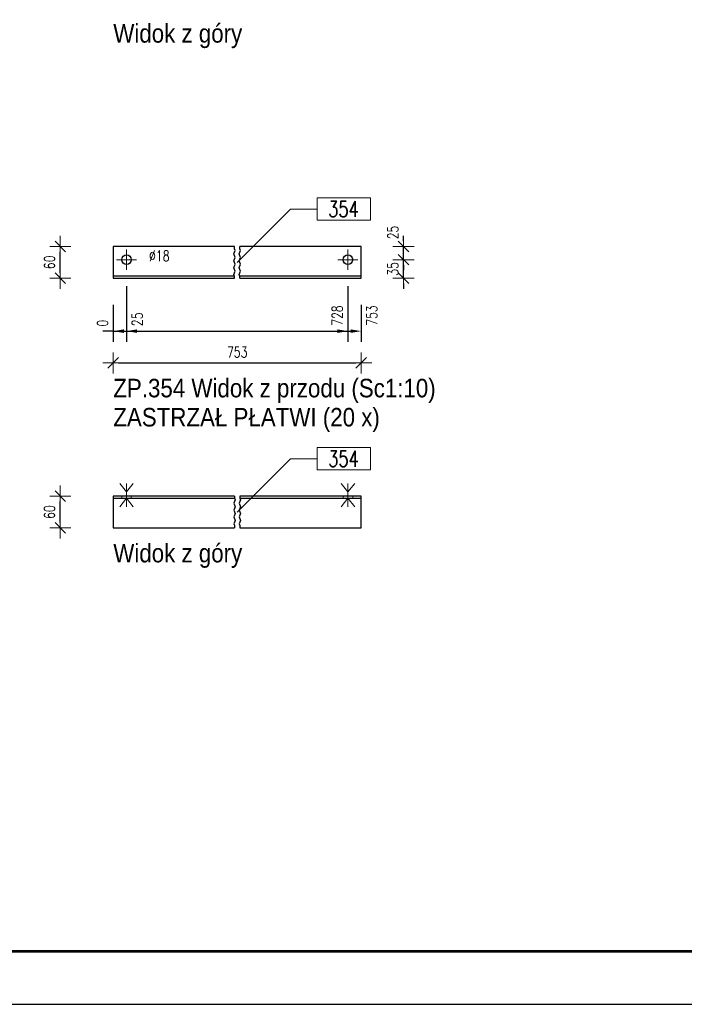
# Model space of a CAD drawing. Header units: millimetres. Extents: x -104 to 328, y 7403 to 7776.
# Tile 2 of 5: x 71 to 197, y 7403 to 7589. Entities that reach past the tile are written whole.
import ezdxf

# ---------------------------------------------------------------- set-up
doc = ezdxf.new("R2010")
doc.units = ezdxf.units.MM
doc.header["$LTSCALE"] = 10
doc.linetypes.add('HIDDEN', pattern=[0.375, 0.25, -0.125])
doc.linetypes.add('MITTE', pattern=[2, 1.25, -0.25, 0.25, -0.25])
doc.layers.get('Defpoints').update_dxf_attribs({"color": 1})
doc.layers.add('_FORMATKA', color=8, linetype='Continuous', plot=False)
for name, color, linetype, lineweight in [('_RAMKA', 7, 'Continuous', 35), ('PS_Bolt', 4, 'Continuous', 13), ('PS_DIM', 4, 'Continuous', 13), ('PS_Hidden', 2, 'HIDDEN', 9), ('PS_Mid', 5, 'MITTE', 15), ('PS_Pos', 1, 'Continuous', 15), ('PS_Shape', 161, 'Continuous', 30), ('PS_SOLID', 7, 'Continuous', 30), ('PS_TEXT', 3, 'Continuous', 18)]:
    doc.layers.add(name, color=color, linetype=linetype, lineweight=lineweight)
doc.styles.add('gil', font='txt', dxfattribs={"width": 0.9})
doc.styles.add('simplex', font='simplex.shx', dxfattribs={"width": 0.75})
doc.dimstyles.new('1_10_GŁ_DS1-LS10', dxfattribs={"dimtxt": 2, "dimasz": 2, "dimexe": 2, "dimexo": 5, "dimgap": 1, "dimtad": 1, "dimjust": 4, "dimdec": 0, "dimlfac": 10, "dimtxsty": 'simplex', "dimblk1": 'NONE', "dimsah": 1, "dimcen": 2, "dimclrd": 256, "dimclre": 256, "dimclrt": 3, "dimadec": 1, "dimazin": 0, "dimtfac": 1, "dimtdec": 0, "dimtmove": 2, "dimatfit": 3, "dimfxl": 1, "dimarcsym": 0})
doc.dimstyles.new('1_10_PRZ', dxfattribs={"dimtxt": 2, "dimasz": 1, "dimexe": 2, "dimexo": 5, "dimgap": 1, "dimtad": 1, "dimdec": 0, "dimlfac": 10, "dimtxsty": 'simplex', "dimblk": 'dimznak', "dimcen": 2, "dimse1": 1, "dimse2": 1, "dimclrt": 3, "dimadec": 1, "dimazin": 0, "dimtfac": 1, "dimtdec": 0, "dimtix": 1, "dimtmove": 2, "dimatfit": 3, "dimldrblk": 'dim-grot', "dimfxl": 1, "dimarcsym": 0})
doc.dimstyles.new('1_10_PRZ_DS1-LS10', dxfattribs={"dimtxt": 2, "dimasz": 1, "dimexe": 2, "dimexo": 5, "dimgap": 1, "dimtad": 1, "dimdec": 0, "dimlfac": 10, "dimtxsty": 'simplex', "dimblk": 'dimznak', "dimcen": 2, "dimse1": 1, "dimse2": 1, "dimclrt": 3, "dimadec": 1, "dimazin": 0, "dimtfac": 1, "dimtdec": 0, "dimtix": 1, "dimtmove": 2, "dimatfit": 3, "dimldrblk": 'dim-grot', "dimfxl": 1, "dimarcsym": 0})

# ---------------------------------------------------------------- blocks, each defined once
blk = doc.blocks.new('dimznak')
at = {"color": 0}
for points in [[(0, 2), (0, -2)], [(-2, 0), (2, 0)]]:
    blk.add_lwpolyline(points, dxfattribs=at)
at = {"color": 2}
blk.add_lwpolyline([(1, 1), (-1, -1)], dxfattribs=at)
blk = doc.blocks.new('*D35')
at = {"layer": 'Defpoints', "color": 0, "transparency": 16777216}
for p in [(88.93, 7540.63), (135.73, 7540.63), (135.73, 7524.63)]:
    blk.add_point(p, dxfattribs=at)
at = {"layer": 'PS_DIM', "color": 0, "lineweight": -2, "transparency": 16777216}
blk.add_line((89.93, 7524.63), (134.73, 7524.63), dxfattribs=at)
at = {"layer": 'PS_DIM', "color": 0, "lineweight": -2, "transparency": 16777216, "rotation": 180}
blk.add_blockref('dimznak', (88.93, 7524.63), dxfattribs=at)
at = {"layer": 'PS_DIM', "color": 0, "lineweight": -2, "transparency": 16777216}
blk.add_blockref('dimznak', (135.73, 7524.63), dxfattribs=at)
at = {"layer": 'PS_DIM', "color": 3, "transparency": 16777216, "insert": (112.33, 7526.67), "char_height": 2, "attachment_point": 5, "style": 'simplex'}
blk.add_mtext('753', dxfattribs=at)
blk = doc.blocks.new('dim-grot')
blk.add_hatch(color=256).paths.add_polyline_path([(0, 0), (-2, 0.5), (-2, -0.5)])
blk.add_lwpolyline([(0, 0), (-2, 0.5), (-2, -0.5), (0, 0)])
blk = doc.blocks.new('*D36')
at = {"layer": 'Defpoints', "color": 0, "transparency": 16777216}
for p in [(78.93, 7546.63), (88.93, 7546.63), (88.93, 7540.63)]:
    blk.add_point(p, dxfattribs=at)
at = {"layer": 'PS_DIM', "color": 0, "lineweight": -2, "transparency": 16777216}
blk.add_line((78.93, 7541.63), (78.93, 7545.63), dxfattribs=at)
for p, rotation in [((78.93, 7546.63), 90), ((78.93, 7540.63), 270)]:
    blk.add_blockref('dimznak', p, dxfattribs=dict(at, rotation=rotation))
at = {"layer": 'PS_DIM', "color": 3, "transparency": 16777216, "insert": (76.89, 7543.63), "char_height": 2, "attachment_point": 5, "rotation": 90, "style": 'simplex'}
blk.add_mtext('60', dxfattribs=at)
blk = doc.blocks.new('*D37')
at = {"layer": 'Defpoints', "color": 0, "transparency": 16777216}
for p in [(78.93, 7499.46), (88.93, 7499.46), (88.93, 7493.46)]:
    blk.add_point(p, dxfattribs=at)
at = {"layer": 'PS_DIM', "color": 0, "lineweight": -2, "transparency": 16777216}
blk.add_line((78.93, 7494.46), (78.93, 7498.46), dxfattribs=at)
for p, rotation in [((78.93, 7499.46), 90), ((78.93, 7493.46), 270)]:
    blk.add_blockref('dimznak', p, dxfattribs=dict(at, rotation=rotation))
at = {"layer": 'PS_DIM', "color": 3, "transparency": 16777216, "insert": (76.89, 7496.46), "char_height": 2, "attachment_point": 5, "rotation": 90, "style": 'simplex'}
blk.add_mtext('60', dxfattribs=at)
blk = doc.blocks.new('*D52')
at = {"layer": 'Defpoints', "color": 0, "transparency": 16777216}
for p in [(133.23, 7544.13), (143.73, 7544.13), (135.73, 7540.63)]:
    blk.add_point(p, dxfattribs=at)
at = {"layer": 'PS_DIM', "color": 0, "lineweight": -2, "transparency": 16777216}
for p, q in [((143.73, 7545.13), (143.73, 7546.13)), ((143.73, 7540.63), (143.73, 7544.13)), ((143.73, 7539.63), (143.73, 7538.63))]:
    blk.add_line(p, q, dxfattribs=at)
for p, rotation in [((143.73, 7544.13), 270), ((143.73, 7540.63), 90)]:
    blk.add_blockref('dimznak', p, dxfattribs=dict(at, rotation=rotation))
at = {"layer": 'PS_DIM', "color": 3, "transparency": 16777216, "insert": (141.73, 7542.38), "char_height": 2, "attachment_point": 5, "rotation": 90, "style": 'simplex'}
blk.add_mtext('35', dxfattribs=at)
blk = doc.blocks.new('*D53')
at = {"layer": 'Defpoints', "color": 0, "transparency": 16777216}
for p in [(135.73, 7546.63), (143.73, 7546.63), (133.23, 7544.13)]:
    blk.add_point(p, dxfattribs=at)
at = {"layer": 'PS_DIM', "color": 0, "lineweight": -2, "transparency": 16777216}
for p, q in [((143.73, 7547.63), (143.73, 7548.63)), ((143.73, 7544.13), (143.73, 7546.63)), ((143.73, 7543.13), (143.73, 7542.13))]:
    blk.add_line(p, q, dxfattribs=at)
for p, rotation in [((143.73, 7546.63), 270), ((143.73, 7544.13), 90)]:
    blk.add_blockref('dimznak', p, dxfattribs=dict(at, rotation=rotation))
at = {"layer": 'PS_DIM', "color": 3, "transparency": 16777216, "insert": (141.73, 7549.27), "char_height": 2, "attachment_point": 5, "rotation": 90, "style": 'simplex'}
blk.add_mtext('25', dxfattribs=at)
blk = doc.blocks.new('*D58')
at = {"layer": 'Defpoints', "color": 0, "transparency": 16777216}
for p in [(88.93, 7540.63), (88.93, 7540.63), (88.93, 7530.63)]:
    blk.add_point(p, dxfattribs=at)
at = {"layer": 'PS_DIM', "lineweight": -2, "transparency": 16777216}
for p, q in [((88.93, 7535.63), (88.93, 7528.63)), ((88.93, 7535.63), (88.93, 7528.63)), ((88.93, 7530.63), (86.93, 7530.63)), ((88.93, 7530.63), (88.93, 7530.63)), ((90.93, 7530.63), (92.93, 7530.63))]:
    blk.add_line(p, q, dxfattribs=at)
at = {"layer": 'PS_DIM', "transparency": 16777216}
blk.add_solid([(90.93, 7530.97), (90.93, 7530.3), (88.93, 7530.63)], dxfattribs=at)
at = {"layer": 'PS_DIM', "color": 3, "transparency": 16777216, "insert": (86.91, 7532.15), "char_height": 2, "attachment_point": 5, "rotation": 90, "style": 'simplex'}
blk.add_mtext('0', dxfattribs=at)
blk = doc.blocks.new('_None')
blk = doc.blocks.new('*D59')
at = {"layer": 'Defpoints', "color": 0, "transparency": 16777216}
for p in [(91.43, 7544.13), (88.93, 7540.63), (91.43, 7530.63)]:
    blk.add_point(p, dxfattribs=at)
at = {"layer": 'PS_DIM', "lineweight": -2, "transparency": 16777216}
for p, q in [((91.43, 7539.13), (91.43, 7528.63)), ((88.93, 7535.63), (88.93, 7528.63)), ((88.93, 7530.63), (86.93, 7530.63)), ((88.93, 7530.63), (91.43, 7530.63)), ((93.43, 7530.63), (95.43, 7530.63))]:
    blk.add_line(p, q, dxfattribs=at)
at = {"layer": 'PS_DIM', "transparency": 16777216}
blk.add_solid([(93.43, 7530.97), (93.43, 7530.3), (91.43, 7530.63)], dxfattribs=at)
at = {"layer": 'PS_DIM', "color": 3, "transparency": 16777216, "insert": (93.45, 7532.87), "char_height": 2, "attachment_point": 5, "rotation": 90, "style": 'simplex'}
blk.add_mtext('25', dxfattribs=at)
blk = doc.blocks.new('*D60')
at = {"layer": 'Defpoints', "color": 0, "transparency": 16777216}
for p in [(133.23, 7544.13), (88.93, 7540.63), (133.23, 7530.63)]:
    blk.add_point(p, dxfattribs=at)
at = {"layer": 'PS_DIM', "lineweight": -2, "transparency": 16777216}
for p, q in [((133.23, 7539.13), (133.23, 7528.63)), ((88.93, 7535.63), (88.93, 7528.63)), ((88.93, 7530.63), (131.23, 7530.63))]:
    blk.add_line(p, q, dxfattribs=at)
at = {"layer": 'PS_DIM', "transparency": 16777216}
blk.add_solid([(131.23, 7530.97), (131.23, 7530.3), (133.23, 7530.63)], dxfattribs=at)
at = {"layer": 'PS_DIM', "color": 3, "transparency": 16777216, "insert": (131.21, 7533.58), "char_height": 2, "attachment_point": 5, "rotation": 90, "style": 'simplex'}
blk.add_mtext('728', dxfattribs=at)
blk = doc.blocks.new('*D61')
at = {"layer": 'Defpoints', "color": 0, "transparency": 16777216}
for p in [(88.93, 7540.63), (135.73, 7540.63), (135.73, 7530.63)]:
    blk.add_point(p, dxfattribs=at)
at = {"layer": 'PS_DIM', "lineweight": -2, "transparency": 16777216}
for p, q in [((88.93, 7535.63), (88.93, 7528.63)), ((135.73, 7535.63), (135.73, 7528.63)), ((88.93, 7530.63), (133.73, 7530.63))]:
    blk.add_line(p, q, dxfattribs=at)
at = {"layer": 'PS_DIM', "transparency": 16777216}
blk.add_solid([(133.73, 7530.97), (133.73, 7530.3), (135.73, 7530.63)], dxfattribs=at)
at = {"layer": 'PS_DIM', "color": 3, "transparency": 16777216, "insert": (137.75, 7533.58), "char_height": 2, "attachment_point": 5, "rotation": 90, "style": 'simplex'}
blk.add_mtext('753', dxfattribs=at)
blk = doc.blocks.new('*U14')
at = {"layer": '_FORMATKA', "lineweight": -3}
blk.add_lwpolyline([(-420, 0), (0, 0), (0, 297), (-420, 297)], close=True, dxfattribs=at)
at = {"layer": '_RAMKA', "lineweight": -3, "const_width": 0.5}
blk.add_lwpolyline([(-390, 10), (-10, 10), (-10, 287), (-390, 287)], close=True, dxfattribs=at)
blk = doc.blocks.new('*X87')
at = {"color": 3, "style": 'gil', "width": 0.9}
blk.add_text('Widok z góry', height=3.5, dxfattribs=at).set_placement((88.93, 7585.13))
blk = doc.blocks.new('*X88')
at = {"color": 1}
for p, q in [((111.7, 7545.21), (111.97, 7545.86)), ((111.83, 7546.19), (111.83, 7546.63)), ((111.97, 7545.86), (111.83, 7546.19)), ((112.7, 7545.21), (112.97, 7545.86)), ((112.83, 7546.19), (112.83, 7546.63)), ((112.97, 7545.86), (112.83, 7546.19)), ((111.97, 7544.56), (111.7, 7545.21)), ((111.7, 7543.91), (111.97, 7544.56)), ((111.97, 7543.26), (111.7, 7543.91)), ((112.97, 7544.56), (112.7, 7545.21)), ((112.7, 7543.91), (112.97, 7544.56)), ((112.97, 7543.26), (112.7, 7543.91)), ((111.7, 7542.61), (111.97, 7543.26)), ((111.97, 7541.96), (111.7, 7542.61)), ((111.7, 7541.31), (111.97, 7541.96)), ((112.7, 7542.61), (112.97, 7543.26)), ((112.97, 7541.96), (112.7, 7542.61)), ((112.7, 7541.31), (112.97, 7541.96)), ((111.83, 7540.98), (111.7, 7541.31)), ((111.83, 7540.63), (111.83, 7540.98)), ((112.83, 7540.98), (112.7, 7541.31)), ((112.83, 7540.63), (112.83, 7540.98))]:
    blk.add_line(p, q, dxfattribs=at)
at = {"layer": 'PS_Mid', "color": 5, "linetype": 'MITTE'}
for p, q in [((91.43, 7546.03), (91.43, 7542.23)), ((133.23, 7546.03), (133.23, 7542.23)), ((93.33, 7544.13), (89.53, 7544.13)), ((135.13, 7544.13), (131.33, 7544.13))]:
    blk.add_line(p, q, dxfattribs=at)
at = {"layer": 'PS_SOLID', "color": 7, "linetype": 'Continuous'}
for p, q in [((91.43, 7546.63), (88.93, 7546.63)), ((88.93, 7546.63), (88.93, 7541.03)), ((111.83, 7546.63), (91.43, 7546.63)), ((133.23, 7546.63), (112.83, 7546.63)), ((135.73, 7546.63), (133.23, 7546.63)), ((135.73, 7541.03), (135.73, 7546.63)), ((111.83, 7541.03), (88.93, 7541.03)), ((88.93, 7541.03), (88.93, 7540.63)), ((88.93, 7540.63), (111.83, 7540.63)), ((135.73, 7541.03), (112.83, 7541.03)), ((112.83, 7540.63), (135.73, 7540.63)), ((135.73, 7540.63), (135.73, 7541.03))]:
    blk.add_line(p, q, dxfattribs=at)
at = {"layer": 'PS_SOLID', "color": 7}
for centre in [(91.43, 7544.13), (133.23, 7544.13)]:
    blk.add_circle(centre, 0.9, dxfattribs=at)
blk = doc.blocks.new('*X89')
at = {"color": 3, "linetype": 'Continuous'}
blk.add_line((133.23, 7544.13), (133.23, 7544.13), dxfattribs=at)
blk.add_line((133.23, 7544.13), (133.23, 7544.13), dxfattribs=at)
blk.add_line((133.23, 7544.13), (133.23, 7544.13), dxfattribs=at)
blk.add_line((133.23, 7544.13), (133.23, 7544.13), dxfattribs=at)
blk.add_line((133.23, 7544.13), (133.23, 7544.13), dxfattribs=at)
blk = doc.blocks.new('*X90')
at = {"color": 3, "linetype": 'Continuous'}
blk.add_line((91.43, 7544.13), (91.43, 7544.13), dxfattribs=at)
blk.add_line((91.43, 7544.13), (91.43, 7544.13), dxfattribs=at)
blk.add_line((91.43, 7544.13), (91.43, 7544.13), dxfattribs=at)
blk.add_line((91.43, 7544.13), (91.43, 7544.13), dxfattribs=at)
blk.add_line((91.43, 7544.13), (91.43, 7544.13), dxfattribs=at)
blk = doc.blocks.new('*X91')
at = {"color": 1}
for p, q in [((137.5, 7555.8), (127.4, 7555.8)), ((127.4, 7555.8), (127.4, 7551.6)), ((137.5, 7551.6), (137.5, 7555.8)), ((112.33, 7543.63), (122.4, 7553.7)), ((122.4, 7553.7), (127.4, 7553.7)), ((127.4, 7551.6), (137.5, 7551.6))]:
    blk.add_line(p, q, dxfattribs=at)
at = {"color": 2, "style": 'simplex', "width": 0.75}
blk.add_text('354', height=3, dxfattribs=at).set_placement((129.5, 7552.2))
blk = doc.blocks.new('*X92')
at = {"color": 3, "style": 'gil', "width": 0.9}
for s, p in [('ZP.354 Widok z przodu (Sc1:10)', (88.93, 7518.13)), ('ZASTRZAŁ PŁATWI (20 x)', (88.93, 7512.63))]:
    blk.add_text(s, height=3.5, dxfattribs=at).set_placement(p)
blk = doc.blocks.new('*X93')
at = {"color": 1}
for p, q in [((111.97, 7498.78), (111.7, 7498.13)), ((111.83, 7499.46), (111.83, 7499.11)), ((111.83, 7499.11), (111.97, 7498.78)), ((112.97, 7498.78), (112.7, 7498.13)), ((112.83, 7499.46), (112.83, 7499.11)), ((112.83, 7499.11), (112.97, 7498.78)), ((111.7, 7498.13), (111.97, 7497.48)), ((111.97, 7497.48), (111.7, 7496.83)), ((112.7, 7498.13), (112.97, 7497.48)), ((112.97, 7497.48), (112.7, 7496.83)), ((111.7, 7496.83), (111.97, 7496.18)), ((111.97, 7496.18), (111.7, 7495.53)), ((111.7, 7495.53), (111.97, 7494.88)), ((112.7, 7496.83), (112.97, 7496.18)), ((112.97, 7496.18), (112.7, 7495.53)), ((112.7, 7495.53), (112.97, 7494.88)), ((111.97, 7494.88), (111.7, 7494.23)), ((111.7, 7494.23), (111.83, 7493.91)), ((111.83, 7493.91), (111.83, 7493.46)), ((112.97, 7494.88), (112.7, 7494.23)), ((112.7, 7494.23), (112.83, 7493.91)), ((112.83, 7493.91), (112.83, 7493.46))]:
    blk.add_line(p, q, dxfattribs=at)
at = {"layer": 'PS_Hidden', "color": 2, "linetype": 'HIDDEN'}
for p, q in [((90.53, 7499.46), (90.53, 7499.06)), ((92.33, 7499.06), (92.33, 7499.46)), ((132.33, 7499.46), (132.33, 7499.06)), ((134.13, 7499.06), (134.13, 7499.46))]:
    blk.add_line(p, q, dxfattribs=at)
at = {"layer": 'PS_Mid', "color": 5, "linetype": 'MITTE'}
for p, q in [((91.43, 7500.46), (91.43, 7498.06)), ((133.23, 7500.46), (133.23, 7498.06))]:
    blk.add_line(p, q, dxfattribs=at)
at = {"layer": 'PS_SOLID', "color": 7, "linetype": 'Continuous'}
for p, q in [((111.83, 7499.46), (88.93, 7499.46)), ((88.93, 7499.46), (88.93, 7499.06)), ((88.93, 7499.06), (91.43, 7499.06)), ((88.93, 7499.06), (88.93, 7493.46)), ((91.43, 7499.06), (111.83, 7499.06)), ((135.73, 7499.46), (112.83, 7499.46)), ((112.83, 7499.06), (133.23, 7499.06)), ((133.23, 7499.06), (135.73, 7499.06)), ((135.73, 7499.06), (135.73, 7499.46)), ((135.73, 7493.46), (135.73, 7499.06)), ((88.93, 7493.46), (111.83, 7493.46)), ((112.83, 7493.46), (135.73, 7493.46))]:
    blk.add_line(p, q, dxfattribs=at)
blk = doc.blocks.new('*X94')
at = {"color": 3, "linetype": 'Continuous'}
for p, q in [((133.23, 7500.26), (131.95, 7501.86)), ((134.51, 7501.86), (133.23, 7500.26)), ((133.23, 7497.46), (133.23, 7501.86)), ((133.23, 7499.06), (131.95, 7497.46)), ((134.51, 7497.46), (133.23, 7499.06))]:
    blk.add_line(p, q, dxfattribs=at)
blk = doc.blocks.new('*X95')
at = {"color": 3, "linetype": 'Continuous'}
for p, q in [((91.43, 7500.26), (90.15, 7501.86)), ((92.71, 7501.86), (91.43, 7500.26)), ((91.43, 7497.46), (91.43, 7501.86)), ((91.43, 7499.06), (90.15, 7497.46)), ((92.71, 7497.46), (91.43, 7499.06))]:
    blk.add_line(p, q, dxfattribs=at)
blk = doc.blocks.new('*X96')
at = {"color": 1}
for p, q in [((137.5, 7508.63), (127.4, 7508.63)), ((127.4, 7508.63), (127.4, 7504.43)), ((137.5, 7504.43), (137.5, 7508.63)), ((112.33, 7496.46), (122.4, 7506.53)), ((122.4, 7506.53), (127.4, 7506.53)), ((127.4, 7504.43), (137.5, 7504.43))]:
    blk.add_line(p, q, dxfattribs=at)
at = {"color": 2, "style": 'simplex', "width": 0.75}
blk.add_text('354', height=3, dxfattribs=at).set_placement((129.5, 7505.03))
blk = doc.blocks.new('*X97')
at = {"color": 3, "style": 'gil', "width": 0.9}
blk.add_text('Widok z góry', height=3.5, dxfattribs=at).set_placement((88.93, 7486.96))

msp = doc.modelspace()

# ---------------------------------------------------------------- block references
at = {"layer": 'PS_Bolt', "color": 3}
for name in ['*X90', '*X89', '*X95', '*X94']:
    msp.add_blockref(name, (0, 0), dxfattribs=at)
at = {"layer": 'PS_DIM'}
msp.add_blockref('*U14', (321.5, 7403.48), dxfattribs=at)
at = {"layer": 'PS_Pos'}
for name in ['*X91', '*X96']:
    msp.add_blockref(name, (0, 0), dxfattribs=at)
at = {"layer": 'PS_Shape', "color": 204}
for name in ['*X88', '*X93']:
    msp.add_blockref(name, (0, 0), dxfattribs=at)
at = {"layer": 'PS_TEXT'}
for name in ['*X87', '*X92', '*X97']:
    msp.add_blockref(name, (0, 0), dxfattribs=at)

# ---------------------------------------------------------------- texts
at = {"layer": 'PS_DIM', "insert": (95.68, 7543.86), "char_height": 2, "attachment_point": 7, "style": 'simplex'}
msp.add_mtext('\\A1;%%c18', dxfattribs=at)

# ---------------------------------------------------------------- dimensions: what is measured, and where the dimension line sits
at = {"layer": 'PS_DIM'}
for base, p1, p2, dimstyle, picture, middle in [((143.73, 7546.63), (133.23, 7544.13), (135.73, 7546.63), '1_10_PRZ', '*D53', (141.73, 7549.27)), ((78.93, 7546.63), (88.93, 7540.63), (88.93, 7546.63), '1_10_PRZ_DS1-LS10', '*D36', (76.89, 7543.63)), ((78.93, 7499.46), (88.93, 7493.46), (88.93, 7499.46), '1_10_PRZ_DS1-LS10', '*D37', (76.89, 7496.46))]:
    dim = msp.add_linear_dim(base=base, p1=p1, p2=p2, angle=90, dimstyle=dimstyle, dxfattribs=at)
    dim.commit()
    dim.dimension.update_dxf_attribs({"geometry": picture, "text_midpoint": middle, "dimtype": 128})
dim = msp.add_linear_dim(base=(143.73, 7544.13), p1=(135.73, 7540.63), p2=(133.23, 7544.13), angle=90, dimstyle='1_10_PRZ', dxfattribs=at)
dim.commit()
dim.dimension.update_dxf_attribs({"geometry": '*D52', "text_midpoint": (141.73, 7542.38)})
for base, p1, p2, picture, middle in [((91.43, 7530.63), (88.93, 7540.63), (91.43, 7544.13), '*D59', (93.45, 7532.87)), ((88.9339, 7530.6317), (88.9338, 7540.6317), (88.9339, 7540.6317), '*D58', (86.9139, 7532.1517))]:
    dim = msp.add_linear_dim(base=base, p1=p1, p2=p2, dimstyle='1_10_GŁ_DS1-LS10', dxfattribs=at)
    dim.commit()
    dim.dimension.update_dxf_attribs({"geometry": picture, "text_midpoint": middle, "dimtype": 128, "text_rotation": 90})
for base, p2, text, picture, middle in [((133.23, 7530.63), (133.23, 7544.13), '728', '*D60', (131.21, 7533.58)), ((135.73, 7530.63), (135.73, 7540.63), '753', '*D61', (137.75, 7533.58))]:
    dim = msp.add_linear_dim(base=base, p1=(88.93, 7540.63), p2=p2, text=text, dimstyle='1_10_GŁ_DS1-LS10', dxfattribs=at)
    dim.commit()
    dim.dimension.update_dxf_attribs({"geometry": picture, "text_midpoint": middle, "dimtype": 128, "text_rotation": 90})
dim = msp.add_linear_dim(base=(135.73, 7524.63), p1=(88.93, 7540.63), p2=(135.73, 7540.63), text='753', dimstyle='1_10_PRZ_DS1-LS10', dxfattribs=at)
dim.commit()
dim.dimension.update_dxf_attribs({"geometry": '*D35', "text_midpoint": (112.33, 7526.67), "dimtype": 128})

doc.saveas('drawing.dxf')
